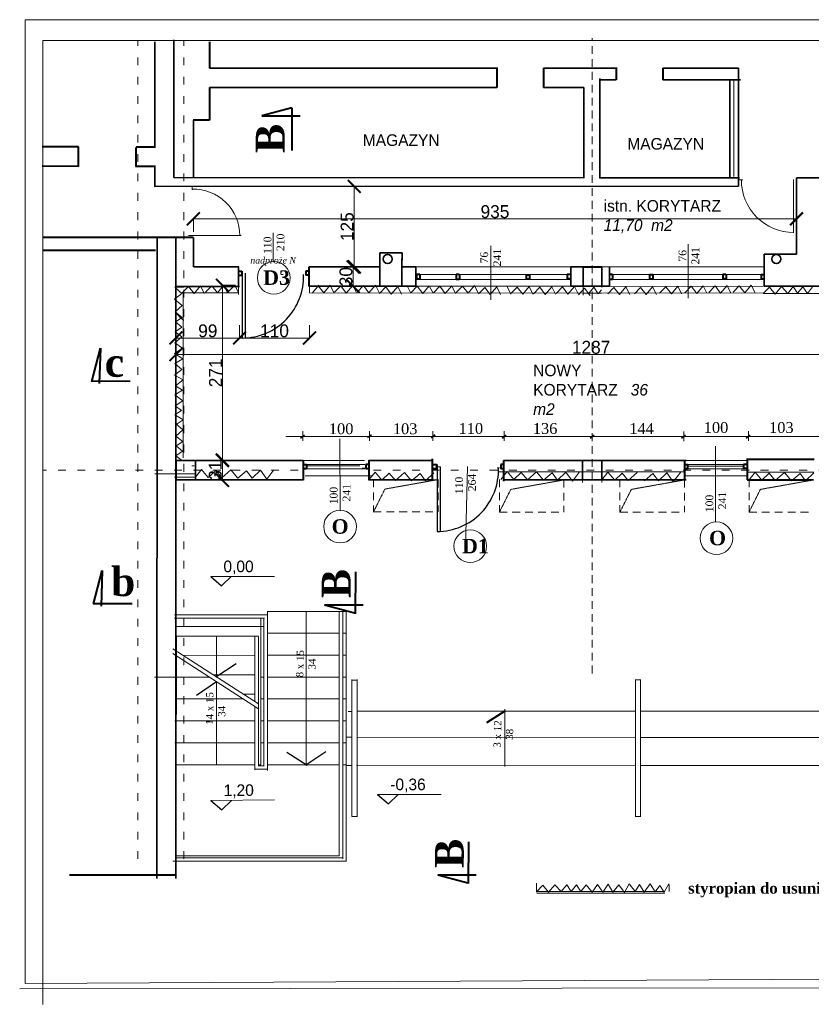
# Model space of a CAD drawing. Header units: millimetres. Extents: x 71367 to 297009, y -32559 to 7655.
# Tile 6 of 17: x 89816 to 91043, y -28078 to -26552. Entities that reach past the tile are written whole.
import ezdxf

# ---------------------------------------------------------------- set-up
doc = ezdxf.new("R2010")
doc.units = ezdxf.units.MM
for name, pattern in [('0.5_0.5', [1, 0.5, -0.5]), ('2_LKR', [20, 12, -8]), ('ACAD_ISO03W100', [30, 12, -18])]:
    doc.linetypes.add(name, pattern=pattern)
doc.layers.get('0').update_dxf_attribs({"lineweight": 70})
doc.layers.add('wymiarowanie', color=7, linetype='Continuous', lineweight=30)
doc.styles.get("Standard").update_dxf_attribs({"font": 'phagspa.ttf'})
doc.dimstyles.new('ISO-25', dxfattribs={"dimtxt": 20, "dimasz": 20, "dimexe": 1.25, "dimexo": 0.625, "dimtad": 1, "dimdec": 0, "dimtxsty": 'Standard', "dimblk": 'ARCHTICK', "dimcen": 2.5, "dimclrd": 6, "dimclre": 6, "dimadec": 0, "dimazin": 0, "dimtfac": 1, "dimtdec": 0, "dimtmove": 0, "dimatfit": 3, "dimldrblk": 'ARCHTICK', "dimfxl": 20, "dimfxlon": 1, "dimlwd": 9, "dimlwe": 9, "dimarcsym": 0})

# ---------------------------------------------------------------- blocks, each defined once
blk = doc.blocks.new('_ArchTick')
at = {"color": 0, "linetype": 'ByBlock', "const_width": 0.15}
blk.add_lwpolyline([(-0.5, -0.5), (0.5, 0.5)], dxfattribs=at)
blk = doc.blocks.new('*D723')
at = {"color": 6, "lineweight": 9, "transparency": 16777216}
for p, q in [((90058, -27091.2), (90058, -27069.9)), ((91344.7, -27071.2), (90058, -27071.2)), ((91344.7, -27091.2), (91344.7, -27069.9))]:
    blk.add_line(p, q, dxfattribs=at)
at = {"layer": 'Defpoints', "color": 0, "lineweight": 25, "transparency": 16777216}
for p in [(90058, -27071.2), (90058, -27248.3), (91344.7, -27248.3)]:
    blk.add_point(p, dxfattribs=at)
at = {"color": 6, "lineweight": 9, "transparency": 16777216, "xscale": 20, "yscale": 20, "zscale": 20, "rotation": 180}
blk.add_blockref('_ArchTick', (90058, -27071.2), dxfattribs=at)
at = {"color": 6, "lineweight": 9, "transparency": 16777216, "xscale": 20, "yscale": 20, "zscale": 20}
blk.add_blockref('_ArchTick', (91344.7, -27071.2), dxfattribs=at)
at = {"color": 0, "lineweight": 20, "transparency": 16777216, "insert": (90701.4, -27060.2), "char_height": 20, "attachment_point": 5}
blk.add_mtext('1287', dxfattribs=at)
blk = doc.blocks.new('*D733')
at = {"color": 6, "lineweight": 9, "transparency": 16777216}
for p, q in [((90085, -26881), (90085, -26859.7)), ((91019.8, -26861), (90085, -26861)), ((91019.8, -26881), (91019.8, -26859.7))]:
    blk.add_line(p, q, dxfattribs=at)
at = {"layer": 'Defpoints', "color": 0, "lineweight": 25, "transparency": 16777216}
for p in [(90085, -26861), (90085, -26898.7), (91019.8, -26915.6)]:
    blk.add_point(p, dxfattribs=at)
at = {"color": 6, "lineweight": 9, "transparency": 16777216, "xscale": 20, "yscale": 20, "zscale": 20, "rotation": 180}
blk.add_blockref('_ArchTick', (90085, -26861), dxfattribs=at)
at = {"color": 6, "lineweight": 9, "transparency": 16777216, "xscale": 20, "yscale": 20, "zscale": 20}
blk.add_blockref('_ArchTick', (91019.8, -26861), dxfattribs=at)
at = {"color": 0, "lineweight": 20, "transparency": 16777216, "insert": (90552.4, -26850), "char_height": 20, "attachment_point": 5}
blk.add_mtext('935', dxfattribs=at)
blk = doc.blocks.new('*D734')
at = {"color": 6, "lineweight": 9, "transparency": 16777216}
for p, q in [((90058, -27025.7), (90058, -27046.9)), ((90156.7, -27025.7), (90156.7, -27046.9)), ((90058, -27045.7), (90156.7, -27045.7))]:
    blk.add_line(p, q, dxfattribs=at)
at = {"layer": 'Defpoints', "color": 0, "lineweight": 25, "transparency": 16777216}
for p in [(90058, -26965.9), (90156.7, -26965.9), (90156.7, -27045.7)]:
    blk.add_point(p, dxfattribs=at)
at = {"color": 6, "lineweight": 9, "transparency": 16777216, "xscale": 20, "yscale": 20, "zscale": 20, "rotation": 180}
blk.add_blockref('_ArchTick', (90058, -27045.7), dxfattribs=at)
at = {"color": 6, "lineweight": 9, "transparency": 16777216, "xscale": 20, "yscale": 20, "zscale": 20}
blk.add_blockref('_ArchTick', (90156.7, -27045.7), dxfattribs=at)
at = {"color": 0, "lineweight": 20, "transparency": 16777216, "insert": (90107.4, -27034.7), "char_height": 20, "attachment_point": 5}
blk.add_mtext('99', dxfattribs=at)
blk = doc.blocks.new('*D732')
at = {"color": 6, "lineweight": 9, "transparency": 16777216}
for p, q in [((90156.7, -27025.7), (90156.7, -27046.9)), ((90264.9, -27025.7), (90264.9, -27046.9)), ((90156.7, -27045.7), (90264.9, -27045.7))]:
    blk.add_line(p, q, dxfattribs=at)
at = {"layer": 'Defpoints', "color": 0, "lineweight": 25, "transparency": 16777216}
for p in [(90156.7, -26965.9), (90264.9, -26965.8), (90264.9, -27045.7)]:
    blk.add_point(p, dxfattribs=at)
at = {"color": 6, "lineweight": 9, "transparency": 16777216, "xscale": 20, "yscale": 20, "zscale": 20, "rotation": 180}
blk.add_blockref('_ArchTick', (90156.7, -27045.7), dxfattribs=at)
at = {"color": 6, "lineweight": 9, "transparency": 16777216, "xscale": 20, "yscale": 20, "zscale": 20}
blk.add_blockref('_ArchTick', (90264.9, -27045.7), dxfattribs=at)
at = {"color": 0, "lineweight": 20, "transparency": 16777216, "insert": (90210.8, -27034.7), "char_height": 20, "width": 42.483, "attachment_point": 5}
blk.add_mtext('110', dxfattribs=at)
blk = doc.blocks.new('*D744')
at = {"color": 6, "lineweight": 9, "transparency": 16777216}
for p, q in [((90332.6, -26935.6), (90333.8, -26935.6)), ((90332.6, -26965.6), (90332.6, -26935.6)), ((90312.6, -26965.6), (90333.8, -26965.6))]:
    blk.add_line(p, q, dxfattribs=at)
at = {"layer": 'Defpoints', "color": 0, "lineweight": 25, "transparency": 16777216}
for p in [(90332.6, -26935.6), (90332.6, -26935.6), (90302.8, -26965.6)]:
    blk.add_point(p, dxfattribs=at)
at = {"color": 6, "lineweight": 9, "transparency": 16777216, "xscale": 20, "yscale": 20, "zscale": 20}
for p, rotation in [((90332.6, -26935.6), 90), ((90332.6, -26965.6), 270)]:
    blk.add_blockref('_ArchTick', p, dxfattribs=dict(at, rotation=rotation))
at = {"color": 0, "lineweight": 50, "transparency": 16777216, "insert": (90321.6, -26950.6), "char_height": 20, "attachment_point": 5, "rotation": 90}
blk.add_mtext('30', dxfattribs=at)
blk = doc.blocks.new('*D745')
at = {"color": 6, "lineweight": 9, "transparency": 16777216}
for p, q in [((90334.4, -26810.8), (90335.6, -26810.8)), ((90334.4, -26935.6), (90334.4, -26810.8)), ((90354.4, -26935.6), (90333.1, -26935.6))]:
    blk.add_line(p, q, dxfattribs=at)
at = {"layer": 'Defpoints', "color": 0, "lineweight": 25, "transparency": 16777216}
for p in [(90334.4, -26810.8), (90334.4, -26810.8), (90373.8, -26935.6)]:
    blk.add_point(p, dxfattribs=at)
at = {"color": 6, "lineweight": 9, "transparency": 16777216, "xscale": 20, "yscale": 20, "zscale": 20}
for p, rotation in [((90334.4, -26810.8), 90), ((90334.4, -26935.6), 270)]:
    blk.add_blockref('_ArchTick', p, dxfattribs=dict(at, rotation=rotation))
at = {"color": 0, "lineweight": 50, "transparency": 16777216, "insert": (90323.4, -26873.2), "char_height": 20, "attachment_point": 5, "rotation": 90}
blk.add_mtext('125', dxfattribs=at)
blk = doc.blocks.new('*D746')
at = {"color": 6, "lineweight": 9, "transparency": 16777216}
for p, q in [((90150.1, -26964), (90128.9, -26964)), ((90130.1, -26964), (90130.1, -27235.4)), ((90130.1, -27235.4), (90131.4, -27235.4))]:
    blk.add_line(p, q, dxfattribs=at)
at = {"layer": 'Defpoints', "color": 0, "lineweight": 25, "transparency": 16777216}
for p in [(90186.3, -26964), (90130.1, -27235.4), (90130.1, -27235.4)]:
    blk.add_point(p, dxfattribs=at)
at = {"color": 6, "lineweight": 9, "transparency": 16777216, "xscale": 20, "yscale": 20, "zscale": 20}
for p, rotation in [((90130.1, -26964), 90), ((90130.1, -27235.4), 270)]:
    blk.add_blockref('_ArchTick', p, dxfattribs=dict(at, rotation=rotation))
at = {"color": 0, "lineweight": 50, "transparency": 16777216, "insert": (90119.3, -27099.7), "char_height": 20, "attachment_point": 5, "rotation": 90}
blk.add_mtext('271', dxfattribs=at)
blk = doc.blocks.new('*D747')
at = {"color": 6, "lineweight": 9, "transparency": 16777216}
for p, q in [((90130.7, -27234.9), (90128.8, -27234.9)), ((90130.1, -27234.9), (90130.1, -27266.3)), ((90130.7, -27266.3), (90128.8, -27266.3))]:
    blk.add_line(p, q, dxfattribs=at)
at = {"layer": 'Defpoints', "color": 0, "lineweight": 25, "transparency": 16777216}
for p in [(90131.3, -27234.9), (90130.1, -27266.3), (90131.3, -27266.3)]:
    blk.add_point(p, dxfattribs=at)
at = {"color": 6, "lineweight": 9, "transparency": 16777216, "xscale": 20, "yscale": 20, "zscale": 20}
for p, rotation in [((90130.1, -27234.9), 90), ((90130.1, -27266.3), 270)]:
    blk.add_blockref('_ArchTick', p, dxfattribs=dict(at, rotation=rotation))
at = {"color": 0, "lineweight": 50, "transparency": 16777216, "insert": (90119, -27250.6), "char_height": 20, "attachment_point": 5, "rotation": 90}
blk.add_mtext('31', dxfattribs=at)

msp = doc.modelspace()

# ---------------------------------------------------------------- linework, layer by layer
at = {"lineweight": 20}
for p, q in [((89824.3, -26552.5), (91911.3, -26552.5)), ((89824.3, -26552.5), (89824.3, -28045.7)), ((91876.2, -26584.9), (89851.7, -26584.9)), ((89851.7, -26584.9), (89851.7, -28078.2)), ((90922.6, -26646.8), (90922.6, -26795.2)), ((90054.8, -26797.6), (90690.1, -26797.6)), ((90930.6, -26800.7), (90936.7, -26800.7)), ((91015.2, -26800), (91015.2, -26882.6)), ((91019.8, -26916), (91019.8, -26797.6)), ((90024.9, -26810.8), (90929.8, -26810.6)), ((90083.2, -26811.9), (90083.2, -26816.1)), ((90077.4, -26887.1), (90159, -26887.1)), ((90546.1, -26902.7), (90545.9, -26986.5)), ((90851.9, -26900.1), (90851.9, -26984.1)), ((90408.3, -26935.6), (90408.3, -26935.6)), ((90429.9, -26935.6), (90969.9, -26935.6)), ((90122.3, -26946.8), (90122.3, -26946.8)), ((90429, -26947.3), (90668.9, -26947.3)), ((90429.9, -26955), (90669.9, -26955)), ((90729.8, -26947.3), (90968.8, -26947.3)), ((90729.8, -26955), (90969.8, -26955)), ((90429.9, -26965.6), (90669.9, -26965.6)), ((90968, -26965.6), (90729.8, -26965.8)), ((90228.2, -27198.1), (91199.2, -27198.1)), ((90254.5, -27205), (90254.5, -27190.1)), ((90311.8, -27201.8), (90312.3, -27313.3)), ((90358, -27205), (90358, -27190.1)), ((90456.2, -27205), (90456.2, -27190.1)), ((90566.6, -27205), (90566.6, -27190.1)), ((90845.1, -27205.4), (90845.1, -27190.6)), ((90945.1, -27205), (90945.1, -27190.1)), ((90894.3, -27213.3), (90894.3, -27330.9)), ((90058.2, -27235.3), (90058.2, -27269.2)), ((90255, -27235.5), (90350, -27235.5)), ((90259.3, -27243.7), (90342.8, -27243.7)), ((90509.8, -27244.9), (90506.8, -27370.4)), ((90688.1, -27235.6), (90688.1, -27269.5)), ((90718.1, -27235.6), (90718.1, -27269.5)), ((90848.6, -27235.5), (90943.6, -27235.5)), ((90848.6, -27236), (90943.6, -27235.5)), ((90852.9, -27244.4), (90936.3, -27244.4)), ((90088.2, -27256.1), (90025.3, -27256.1)), ((90088.2, -27261.3), (90055.9, -27261.3)), ((90258.3, -27259.3), (90361.6, -27259.3)), ((90848.2, -27259.3), (90943.2, -27259.3)), ((90942.9, -27253.7), (91046.7, -27253.7)), ((90364.2, -27265.7), (90462.3, -27265.7)), ((90565.6, -27265.6), (90657.4, -27265.6)), ((90746.1, -27265.6), (90844.1, -27265.6)), ((90943.7, -27266.6), (91041.8, -27266.6)), ((90946.1, -27265.6), (91044.1, -27265.6)), ((90321.6, -27469.3), (90199.5, -27469.3)), ((90200, -27715.8), (90200, -27469.3)), ((90259.6, -27470.1), (90259.6, -27707.9)), ((90311.2, -27848.2), (90311.2, -27469.3)), ((90316.8, -27852.5), (90316.8, -27469.3)), ((90321.6, -27856.9), (90321.6, -27469.3)), ((90189.6, -27706.9), (90189.6, -27479.9)), ((90194.4, -27708.9), (90194.4, -27479.3)), ((90058.2, -27507.5), (90180.4, -27507.5)), ((90120.9, -27570.5), (90120.9, -27507.5)), ((90180.4, -27507.5), (90186, -27507.5)), ((90180.4, -27608.7), (90180.4, -27507.6)), ((90311.2, -27503.2), (90200, -27503.2)), ((90322.1, -27503.2), (90316.8, -27503.2)), ((90186, -27709.2), (90186, -27508.4)), ((90186.2, -27612.4), (90053.4, -27527.1)), ((90186.2, -27620.1), (90053.4, -27534.8)), ((90180.4, -27537.5), (90068.6, -27536.9)), ((90311.2, -27537), (90200, -27537)), ((90322.1, -27537), (90316.8, -27537)), ((90180.4, -27567.5), (90116.3, -27567.5)), ((90109.9, -27571.1), (90024.8, -27571.1)), ((90120.9, -27707.5), (90120.9, -27578.2)), ((90194.4, -27571.1), (90189.6, -27571.1)), ((90311.2, -27571.1), (90200, -27571.1)), ((90321.9, -27571.1), (90316.8, -27571.1)), ((90330.3, -27575.8), (90339.2, -27575.8)), ((90330.7, -27575), (90330.7, -27787)), ((90338.8, -27575), (90338.8, -27787)), ((90769.8, -27575.5), (90778.6, -27575.5)), ((90770.4, -27575), (90770.4, -27787)), ((90777.7, -27575), (90777.7, -27787)), ((90180.4, -27597.4), (90162.8, -27597.4)), ((90162.6, -27604.9), (90056.7, -27604.9)), ((90194.4, -27604.9), (90189.6, -27604.9)), ((90311.2, -27604.9), (90200, -27604.9)), ((90321.9, -27604.9), (90316.8, -27604.9)), ((90180.4, -27714.6), (90180.4, -27616.3)), ((90330.2, -27624.2), (90325.1, -27624.2)), ((90339.4, -27623.9), (90770.4, -27624)), ((90567.6, -27709.5), (90567.6, -27620.7)), ((90777.7, -27624), (91876.2, -27624.2)), ((90180.4, -27639), (90056.5, -27639)), ((90194.4, -27639), (90189.6, -27639)), ((90311.2, -27639), (90200, -27639)), ((90321.8, -27639), (90316.8, -27639)), ((90180.4, -27672.8), (90056.5, -27672.8)), ((90194.4, -27672.8), (90189.6, -27672.8)), ((90311.2, -27672.8), (90200, -27672.8)), ((90321.8, -27672.8), (90316.8, -27672.8)), ((90321.4, -27664.3), (90330.3, -27664.3)), ((90339.4, -27664.3), (90770.4, -27664.6)), ((90777.7, -27664.6), (91876.2, -27665.5)), ((90180.4, -27706.9), (90056.6, -27706.9)), ((90180.2, -27714), (90200, -27714)), ((90193.9, -27708.7), (90185.8, -27708.7)), ((90189.6, -27706.9), (90186, -27706.9)), ((90311.2, -27706.9), (90200, -27706.9)), ((90321.6, -27706.9), (90316.8, -27706.9)), ((90321.1, -27708), (90330, -27708)), ((90337.8, -27707.8), (90770.4, -27708.1)), ((90777.7, -27708.1), (91876.2, -27708.9)), ((90330.4, -27786.9), (90339.2, -27786.9)), ((90769.7, -27787.3), (90778.6, -27787.3)), ((90322.1, -27856.4), (90053, -27856.4)), ((90311.2, -27848.2), (90056.6, -27848.2)), ((90316.3, -27851), (90057.3, -27851)), ((91877.5, -28035.4), (89824.3, -28045.7)), ((89815.9, -28054), (91918.4, -28051.5))]:
    msp.add_line(p, q, dxfattribs=at)
at = {"linetype": 'ACAD_ISO03W100', "lineweight": 20}
for p, q in [((89999.2, -27852.9), (89999.2, -26585.3)), ((90070, -27852.9), (90070, -26584.4)), ((90247.4, -27250.4), (89851.9, -27250.4)), ((91876.1, -27250.4), (90357.2, -27250.4))]:
    msp.add_line(p, q, dxfattribs=at)
at = {"lineweight": 35}
for p, q in [((90025.2, -26750.1), (90025.2, -26586.8)), ((90054.8, -26797.2), (90054.9, -26583.6)), ((90555.3, -26627.5), (90110.1, -26627.5)), ((90740.4, -26627.5), (90627.7, -26627.5)), ((90929.8, -26627.5), (90812.8, -26627.5)), ((90929.8, -26810.6), (90929.7, -26627.4)), ((90714.7, -26797.8), (90714.8, -26643.4)), ((90740.5, -26645.6), (90714.8, -26645.6)), ((90933, -26645.6), (90812.8, -26645.6)), ((90916.3, -26797.6), (90916.3, -26644.7)), ((90555.4, -26657.5), (90110.1, -26657.5)), ((90690.1, -26657.5), (90627.7, -26657.5)), ((90690.1, -26797.8), (90690.1, -26657.5)), ((90085, -26797.6), (90085.1, -26707.9)), ((90025.2, -26811), (90025.2, -26780.1)), ((90690.1, -26797.6), (90055.4, -26797.2)), ((90931.4, -26797.6), (90714.3, -26797.6)), ((91297.1, -26797.6), (91019.8, -26797.6)), ((91019.8, -26916), (91019.8, -26797.6)), ((90929.8, -26810.6), (90024.9, -26810.8)), ((90028.6, -27883.4), (90029, -26889.8)), ((90057.7, -27883.4), (90058.1, -26889.8)), ((90085, -26935.2), (90085, -26889.8)), ((90373.8, -26922.9), (90373.8, -26913.6)), ((90373.8, -26913.6), (90408.6, -26913.6)), ((90373.8, -26965.6), (90373.8, -26922.9)), ((90408.3, -26965.6), (90408.3, -26922.9)), ((90408.6, -26913.6), (90408.6, -26925.3)), ((90969.8, -26965.6), (90969.8, -26915.6)), ((90969.8, -26915.6), (91019.8, -26915.6)), ((90155.6, -26935.6), (90085.5, -26935.6)), ((90155.1, -26965.6), (90155.1, -26935.6)), ((90264, -26935.6), (90373.8, -26935.6)), ((90408.3, -26935.6), (90429.9, -26935.6)), ((90429.9, -26965.6), (90429.9, -26935.6)), ((90669.9, -26935.6), (90718.1, -26935.6)), ((90669.9, -26965.6), (90669.9, -26935.6)), ((90689, -26935.7), (90718.1, -26935.7)), ((90689.1, -26965.6), (90689.1, -26935.6)), ((90718.1, -26966.8), (90718.1, -26935.6)), ((90729.8, -26965.8), (90729.8, -26935.8)), ((90156.7, -26965.9), (90057.9, -26965.9)), ((90264.2, -26965.6), (90429.9, -26965.6)), ((90669.9, -26965.6), (90729.8, -26965.6)), ((90969.8, -26965.6), (90978.4, -26965.6)), ((91174.7, -26965.6), (90978.3, -26965.6)), ((90251.2, -27200.8), (90257.4, -27196.2)), ((90354.9, -27200.1), (90361.1, -27195.6)), ((90453.6, -27200.3), (90459.9, -27195.7)), ((90563.8, -27200.8), (90570, -27196.2)), ((90700, -27201.1), (90706.2, -27196.5)), ((90841.6, -27200.7), (90847.9, -27196.1)), ((90941.8, -27200.9), (90948, -27196.4)), ((90088.2, -27235.3), (90058.2, -27235.3)), ((90058.2, -27235.3), (90058.2, -27265.3)), ((90076.1, -27235.4), (90255.1, -27235.4)), ((90088.2, -27265.7), (90088.2, -27235.3)), ((90357.2, -27235.4), (90454.6, -27235.4)), ((90565.7, -27235.5), (90848.6, -27235.4)), ((90718.1, -27235.6), (90688.1, -27235.6)), ((90688.1, -27235.6), (90688.1, -27265.6)), ((90718.1, -27265.6), (90718.1, -27235.6)), ((90058.7, -27265.7), (90255.1, -27265.6)), ((90357.2, -27265.6), (90455.2, -27265.6)), ((90565.5, -27265.6), (90848.6, -27265.6)), ((90688.1, -27265.6), (90718.1, -27265.6)), ((90943.2, -27265.6), (91046.1, -27265.6)), ((90058.2, -27507.5), (90058.2, -27629.2))]:
    msp.add_line(p, q, dxfattribs=at)
at = {"lineweight": 40}
for p, q in [((90110.1, -26586.6), (90110.1, -26627.5)), ((90555.3, -26626.3), (90555.4, -26657.5)), ((90627.7, -26627.5), (90627.7, -26657.5)), ((90740.4, -26626.3), (90740.5, -26645.6)), ((90812.8, -26627.5), (90812.8, -26645.6)), ((90110.1, -26657.5), (90110.1, -26707.9)), ((90237.6, -26689.1), (90191.1, -26701.3)), ((90237.6, -26689.1), (90237.4, -26755)), ((90110.1, -26707.9), (90084.7, -26707.9)), ((90191.1, -26701.3), (90250.6, -26701.3)), ((89907, -26749.7), (89850.8, -26749.5)), ((89907, -26779.8), (89907, -26749.7)), ((90026.3, -26750.1), (89996.4, -26750)), ((89996.4, -26779.8), (89996.4, -26750.4)), ((89907, -26779.7), (89850.8, -26779.5)), ((90026.3, -26780.1), (89995.1, -26780)), ((90084.5, -26889.8), (89851.6, -26889.8)), ((90026.2, -26910), (89852.6, -26910)), ((90155.1, -26942), (90160, -26942)), ((90160, -26942), (90160, -26948.6)), ((90264.3, -26941.9), (90259.4, -26941.9)), ((90259.4, -26941.9), (90259.4, -26948.4)), ((90264.2, -26935.8), (90264.2, -26965.5)), ((90155.1, -26948.4), (90160, -26948.4)), ((90264.3, -26948.4), (90259.4, -26948.4)), ((90435.9, -26947.3), (90431, -26947.3)), ((90431, -26947.4), (90431, -26954.6)), ((90435.9, -26954.6), (90431, -26954.6)), ((90435.8, -26947.1), (90435.8, -26954.6)), ((90492.1, -26947.3), (90492.1, -26955.1)), ((90497, -26947.4), (90492.1, -26947.4)), ((90497, -26955), (90492.1, -26955)), ((90497.2, -26947.3), (90497.2, -26955.1)), ((90605.9, -26948.1), (90601, -26948.1)), ((90601, -26948.1), (90601, -26954.6)), ((90605.9, -26954.6), (90601, -26954.6)), ((90605.9, -26947.7), (90605.9, -26954.2)), ((90669.3, -26947.4), (90664.4, -26947.4)), ((90664.4, -26947.4), (90664.4, -26953.9)), ((90669.3, -26953.9), (90664.4, -26953.9)), ((90734.5, -26947.3), (90729.8, -26947.3)), ((90734.5, -26955), (90729.8, -26955)), ((90734.5, -26947.3), (90734.5, -26955.1)), ((90796.9, -26948), (90792, -26948)), ((90792, -26948), (90792, -26954.4)), ((90796.9, -26954.4), (90792, -26954.4)), ((90796.9, -26947.9), (90796.9, -26954.4)), ((90910.4, -26947.4), (90905.5, -26947.4)), ((90905.5, -26947.4), (90905.5, -26953.9)), ((90910.5, -26953.9), (90905.6, -26953.9)), ((90910.8, -26947.5), (90910.8, -26953.9)), ((90969.6, -26948), (90964.7, -26948)), ((90964.7, -26948), (90964.7, -26954.4)), ((90969.7, -26954.5), (90964.8, -26954.5)), ((89927.6, -27112.9), (89940.9, -27061.3)), ((89940.9, -27061.2), (89939.2, -27116.2)), ((89987.2, -27113), (89926.8, -27112.8)), ((89979.4, -27112.9), (89940.2, -27112.4)), ((90455.2, -27233.1), (90455.2, -27265.2)), ((90943.2, -27232.6), (90943.2, -27265.5)), ((90943.2, -27233.3), (91046.9, -27233.3)), ((90255.1, -27235.4), (90255.1, -27265.9)), ((90255.1, -27235.4), (90255.1, -27264.7)), ((90255.7, -27241.7), (90260.6, -27241.7)), ((90255.7, -27248.1), (90260.6, -27248.1)), ((90260.6, -27241.7), (90260.6, -27248.3)), ((90357.2, -27241.7), (90352.3, -27241.7)), ((90352.3, -27241.7), (90352.3, -27248.2)), ((90357.3, -27248.2), (90352.3, -27248.2)), ((90357.2, -27235.2), (90357.2, -27265.8)), ((90457.2, -27241.7), (90462.1, -27241.7)), ((90457.2, -27248.1), (90462.1, -27248.1)), ((90462.1, -27241.7), (90462.1, -27248.3)), ((90566.4, -27241.7), (90561.5, -27241.7)), ((90561.5, -27241.7), (90561.5, -27248.2)), ((90566.4, -27248.2), (90561.5, -27248.2)), ((90565.7, -27235.5), (90565.7, -27267.6)), ((90845.8, -27241.7), (90850.7, -27241.7)), ((90845.8, -27248.1), (90850.7, -27248.1)), ((90845.9, -27236), (90845.9, -27265.4)), ((90850.7, -27241.7), (90850.7, -27248.3)), ((90942.5, -27241.6), (90937.6, -27241.6)), ((90937.6, -27241.6), (90937.6, -27248.1)), ((90942.5, -27248.1), (90937.6, -27248.1)), ((89930.4, -27457.7), (89943.7, -27406.1)), ((89943.7, -27406.1), (89942, -27461.1)), ((90336.1, -27408.1), (90335.6, -27473.1)), ((89990, -27457.8), (89929.6, -27457.6)), ((90288.4, -27459.4), (90348, -27459.4)), ((90334.9, -27472.1), (90288.4, -27459.9)), ((90567.5, -27624.1), (90539.1, -27642.1)), ((90511.5, -27826.2), (90511, -27891.2)), ((90057.7, -27877.8), (89893.1, -27877.8)), ((90463.8, -27877.5), (90523.4, -27877.5)), ((90510.4, -27890.2), (90463.8, -27878))]:
    msp.add_line(p, q, dxfattribs=at)
at = {"linetype": '2_LKR', "lineweight": 20}
for p, q in [((90703.1, -27565.4), (90703.1, -26581.3)), ((90364.2, -27265), (90364.2, -27315.7)), ((90464.2, -27265.1), (90464.2, -27315.1)), ((90559.3, -27264.9), (90559.3, -27315.6)), ((90659.3, -27265.6), (90659.3, -27315.6)), ((90746.1, -27264.9), (90746.1, -27315.6)), ((90846.1, -27265.6), (90846.1, -27315.6)), ((90946.1, -27264.9), (90946.1, -27315.6)), ((90364.2, -27315.1), (90463.3, -27315.1)), ((90559.3, -27315.6), (90658.3, -27315.6)), ((90746.1, -27315.6), (90845.1, -27315.6)), ((90946.1, -27315.6), (91045.1, -27315.6))]:
    msp.add_line(p, q, dxfattribs=at)
at = {"color": 0, "lineweight": 20}
for p, q in [((90208.6, -26928.4), (90208.6, -26882.6)), ((90256.3, -27241.8), (90350.9, -27241.8)), ((90256.3, -27248.2), (90350.5, -27248.2)), ((90849.2, -27241.8), (90943.8, -27241.8)), ((90849.2, -27248.2), (90943.3, -27248.2)), ((90849.8, -27241.8), (90944.5, -27241.8)), ((90849.8, -27248.2), (90944, -27248.2)), ((90200.2, -27474.6), (90055.7, -27474.6)), ((90195.4, -27479.9), (90055.7, -27479.9)), ((90194.6, -27492.9), (90057.5, -27492.9))]:
    msp.add_line(p, q, dxfattribs=at)
at = {"color": 0, "lineweight": 25}
for p, q in [((90160.8, -26943.8), (90160.8, -27045.7)), ((90165.8, -27045.5), (90165.8, -26945.3)), ((90462.9, -27243.6), (90462.9, -27345.4)), ((90467.9, -27345.3), (90467.9, -27245.1))]:
    msp.add_line(p, q, dxfattribs=at)
at = {"color": 0, "lineweight": 18}
for p, q in [((90220.6, -26947.3), (90224.3, -26947.3)), ((90082.5, -27243.7), (90086.2, -27243.7)), ((90346.8, -27247.4), (90350.5, -27247.4)), ((90467.9, -27245.1), (90460.4, -27245.1)), ((90475.4, -27243.6), (90475.4, -27243.6)), ((90556, -27247.1), (90559.7, -27247.1)), ((90940.4, -27248), (90944.1, -27248)), ((90088.2, -27261.3), (90097.6, -27249.4)), ((90097.6, -27249.4), (90108.1, -27261.8)), ((90108.1, -27261.8), (90119.6, -27250.8)), ((90119.6, -27250.8), (90129, -27262.3)), ((90129, -27262.3), (90143, -27249.9)), ((90143, -27249.9), (90154, -27262.8)), ((90154, -27262.8), (90167.4, -27251.3)), ((90167.4, -27251.3), (90175.9, -27262.8)), ((90175.9, -27262.8), (90188.9, -27250.4)), ((90188.9, -27250.4), (90198.8, -27264.3)), ((90198.8, -27264.3), (90209.8, -27249.9)), ((90357.2, -27265.6), (90366.7, -27253.7)), ((90366.7, -27253.7), (90377.2, -27266.1)), ((90377.2, -27266.1), (90388.6, -27255.2)), ((90388.6, -27255.2), (90398.1, -27266.6)), ((90398.1, -27266.6), (90412.1, -27254.2)), ((90412.1, -27254.2), (90423, -27267.1)), ((90423, -27267.1), (90436.5, -27255.7)), ((90436.5, -27255.7), (90445, -27267.1)), ((90445, -27267.1), (90457.9, -27254.7)), ((90557.7, -27253.2), (90847.5, -27253.2)), ((90561.7, -27264.7), (90571.2, -27252.7)), ((90571.2, -27252.7), (90581.7, -27265.1)), ((90581.7, -27265.1), (90593.1, -27254.2)), ((90593.1, -27254.2), (90602.6, -27265.6)), ((90602.6, -27265.6), (90616.6, -27253.2)), ((90616.6, -27253.2), (90627.5, -27266.1)), ((90627.5, -27266.1), (90641, -27254.7)), ((90641, -27254.7), (90649.5, -27266.1)), ((90649.5, -27266.1), (90662.4, -27253.7)), ((90662.4, -27253.7), (90672.4, -27267.6)), ((90672.4, -27267.6), (90683.4, -27253.2)), ((90718.1, -27265.6), (90727.5, -27253.6)), ((90727.5, -27253.6), (90738, -27266.1)), ((90738, -27266.1), (90749.5, -27255.1)), ((90749.5, -27255.1), (90758.9, -27266.6)), ((90758.9, -27266.6), (90772.9, -27254.1)), ((90783.9, -27267.1), (90797.3, -27255.6)), ((90797.3, -27255.6), (90805.8, -27267.1)), ((90805.8, -27267.1), (90818.8, -27254.6)), ((90818.8, -27254.6), (90828.7, -27268.6)), ((90828.7, -27268.6), (90839.7, -27254.1)), ((90946.1, -27265.6), (90955.5, -27253.6)), ((90955.5, -27253.6), (90966, -27266.1)), ((90966, -27266.1), (90977.5, -27255.1)), ((90977.5, -27255.1), (90986.9, -27266.6)), ((90986.9, -27266.6), (91000.9, -27254.1)), ((91000.9, -27254.1), (91011.9, -27267.1)), ((91011.9, -27267.1), (91025.3, -27255.6)), ((91025.3, -27255.6), (91033.8, -27267.1)), ((91033.8, -27267.1), (91046.8, -27254.6)), ((90462.9, -27345.4), (90467.9, -27345.4))]:
    msp.add_line(p, q, dxfattribs=at)
at = {"color": 6, "lineweight": 20}
for p, q in [((90070, -26967), (90056.1, -26967)), ((90057, -26967.2), (90067, -26976.8)), ((90067.8, -26975.7), (90077.5, -26965.7)), ((90077.5, -26965.7), (90086.1, -26976.7)), ((90086.1, -26976.7), (90096.1, -26964.9)), ((90096.1, -26964.9), (90101.9, -26976.6)), ((90104, -26974.7), (90113.7, -26964.7)), ((90113.7, -26964.7), (90122.2, -26975.8)), ((90122.2, -26975.8), (90132.3, -26964)), ((90132.3, -26964), (90138.1, -26975.6)), ((90138.3, -26974.7), (90148, -26964.7)), ((90149.3, -26964), (90155.1, -26975.6)), ((90155.2, -26966), (90155.2, -26978.3)), ((90264.9, -26965.8), (90264.9, -26975.9)), ((90269.5, -26975.8), (90279.5, -26964)), ((90278.4, -26964.7), (90287, -26975.8)), ((90287, -26975.8), (90297, -26964)), ((90297, -26964), (90302.9, -26975.6)), ((90303.7, -26974.9), (90313.4, -26964.9)), ((90313.4, -26964.9), (90322, -26976)), ((90322, -26976), (90332, -26964.2)), ((90332, -26964.2), (90337.8, -26975.8)), ((90338.9, -26974.5), (90348.5, -26964.5)), ((90348.5, -26964.5), (90357.1, -26975.6)), ((90357.1, -26975.6), (90367.2, -26963.8)), ((90367.2, -26963.8), (90373, -26975.4)), ((90373.4, -26976.6), (90383.1, -26966.6)), ((90383.1, -26966.6), (90391.6, -26977.7)), ((90391.6, -26977.7), (90401.7, -26965.9)), ((90401.7, -26965.9), (90407.5, -26977.6)), ((90416.3, -26964.7), (90422.2, -26976.3)), ((90422.4, -26975.4), (90432, -26965.4)), ((90432, -26965.4), (90440.6, -26976.5)), ((90440.6, -26976.5), (90450.6, -26964.7)), ((90450.6, -26964.7), (90456.5, -26976.3)), ((90457.3, -26975.6), (90467, -26965.6)), ((90467, -26965.6), (90475.5, -26976.7)), ((90475.5, -26976.7), (90485.6, -26964.9)), ((90485.6, -26964.9), (90491.4, -26976.5)), ((90492.5, -26975.2), (90502.1, -26965.2)), ((90502.1, -26965.2), (90510.7, -26976.3)), ((90510.7, -26976.3), (90520.7, -26964.5)), ((90520.7, -26964.5), (90526.6, -26976.1)), ((90527, -26977.4), (90536.6, -26967.4)), ((90536.6, -26967.4), (90545.2, -26978.4)), ((90545.2, -26978.4), (90555.2, -26966.6)), ((90555.2, -26966.6), (90561.1, -26978.3)), ((90571.1, -26966.1), (90577, -26977.7)), ((90577.2, -26976.8), (90586.8, -26966.8)), ((90586.8, -26966.8), (90595.4, -26977.9)), ((90595.4, -26977.9), (90605.4, -26966.1)), ((90605.4, -26966.1), (90611.3, -26977.7)), ((90612.1, -26977), (90621.8, -26967)), ((90621.8, -26967), (90630.4, -26978.1)), ((90630.4, -26978.1), (90640.4, -26966.3)), ((90640.4, -26966.3), (90646.2, -26977.9)), ((90647.3, -26976.6), (90656.9, -26966.6)), ((90656.9, -26966.6), (90665.5, -26977.6)), ((90665.5, -26977.6), (90675.5, -26965.8)), ((90675.5, -26965.8), (90681.4, -26977.5)), ((90681.8, -26978.7), (90691.4, -26968.7)), ((90689.2, -26965.4), (90689.2, -26979.3)), ((90691.4, -26968.7), (90700, -26979.8)), ((90696.9, -26977.6), (90705.5, -26966.9)), ((90705.5, -26966.9), (90712.3, -26977.3)), ((90712.3, -26977.3), (90717.5, -26970.9)), ((90727.1, -26977.2), (90736.8, -26967.2)), ((90736.8, -26967.2), (90745.4, -26978.3)), ((90745.4, -26978.3), (90755.4, -26966.5)), ((90755.4, -26966.5), (90761.2, -26978.1)), ((90768.6, -26977.2), (90778.2, -26967.2)), ((90778.2, -26967.2), (90786.8, -26978.3)), ((90786.8, -26978.3), (90796.8, -26966.5)), ((90796.8, -26966.5), (90802.7, -26978.1)), ((90807.6, -26976.2), (90817.2, -26966.2)), ((90817.2, -26966.2), (90825.8, -26977.2)), ((90825.8, -26977.2), (90835.8, -26965.4)), ((90835.8, -26965.4), (90841.7, -26977.1)), ((90846.9, -26975.5), (90856.6, -26965.5)), ((90856.6, -26965.5), (90865.2, -26976.5)), ((90865.2, -26976.5), (90875.2, -26964.7)), ((90875.2, -26964.7), (90881, -26976.4)), ((90883.8, -26975.1), (90893.5, -26965.1)), ((90893.5, -26965.1), (90902, -26976.2)), ((90902, -26976.2), (90912.1, -26964.4)), ((90912.1, -26964.4), (90917.9, -26976)), ((90921.4, -26974.8), (90931, -26964.8)), ((90931, -26964.8), (90939.6, -26975.8)), ((90939.6, -26975.8), (90949.6, -26964)), ((90949.6, -26964), (90955.5, -26975.7)), ((90968.2, -26976.7), (90977.9, -26966.7)), ((90977.9, -26966.7), (90986.4, -26977.8)), ((90986.4, -26977.8), (90996.5, -26966)), ((90996.5, -26966), (91006.1, -26976.7)), ((91006.1, -26976.7), (91014.7, -26966)), ((91014.7, -26966), (91021.5, -26976.3)), ((91021.5, -26976.3), (91029.7, -26966.3)), ((91029.7, -26966.3), (91036.9, -26976.7)), ((91036.9, -26976.7), (91044.7, -26966.3)), ((90067, -26976.8), (90056, -26985.4)), ((90056, -26985.4), (90067.8, -26995.4)), ((90155.2, -26975.9), (90065.4, -26975.9)), ((90069, -26975.2), (90069, -27231.3)), ((90970, -26976), (90264.9, -26975.9)), ((90717.7, -26976.3), (90689, -26976.2)), ((91166.1, -26976.7), (90968, -26976.5)), ((90067.8, -26995.4), (90057, -27005.1)), ((90057, -27005.1), (90067.8, -27013.7)), ((90067.8, -27013.7), (90057.4, -27020.5)), ((90067.4, -27028.7), (90057, -27035.9)), ((90057.4, -27020.5), (90067.4, -27028.7)), ((90067.4, -27043.7), (90056.3, -27053)), ((90057, -27035.9), (90067.4, -27043.7)), ((90068.1, -27061.3), (90056, -27069.9)), ((90056.3, -27053), (90068.1, -27061.3)), ((90056, -27069.9), (90068.5, -27078.1)), ((90068.5, -27078.1), (90056.3, -27085.2)), ((90067.4, -27094.5), (90055.6, -27103.1)), ((90056.3, -27085.2), (90067.4, -27094.5)), ((90055.6, -27103.1), (90069.2, -27110.6)), ((90069.2, -27110.6), (90057.4, -27119.6)), ((90068.1, -27126.4), (90056.3, -27133.9)), ((90057.4, -27119.6), (90068.1, -27126.4)), ((90056.3, -27133.9), (90068.8, -27143.2)), ((90068.8, -27143.2), (90056.7, -27150.7)), ((90056.7, -27150.7), (90066.7, -27158.2)), ((90066.7, -27158.2), (90056.3, -27164.7)), ((90056.3, -27164.7), (90068.8, -27172.2)), ((90056.9, -27177.9), (90068.7, -27188)), ((90058.3, -27179.8), (90069.2, -27172.6)), ((90068.7, -27188), (90058, -27197.6)), ((90058, -27197.6), (90068.7, -27206.2)), ((90068.7, -27206.2), (90058.4, -27213)), ((90058.4, -27213), (90068.4, -27221.2)), ((90068.4, -27221.2), (90058, -27228.4)), ((90058, -27228.4), (90068.4, -27236.2)), ((90616.8, -27890.6), (90616.8, -27904.5)), ((90815, -27903.5), (90616.8, -27903.3)), ((90617.1, -27903.5), (90626.7, -27893.5)), ((90626.7, -27893.5), (90635.3, -27904.6)), ((90635.3, -27904.6), (90645.3, -27892.8)), ((90645.3, -27892.8), (90655, -27903.5)), ((90655, -27903.5), (90663.6, -27892.8)), ((90663.6, -27892.8), (90670.4, -27903.2)), ((90670.4, -27903.2), (90678.6, -27893.2)), ((90678.6, -27893.2), (90685.7, -27903.5)), ((90685.7, -27903.5), (90693.6, -27893.2)), ((90693.6, -27893.2), (90702.9, -27904.2)), ((90702.9, -27904.2), (90711.1, -27892.4)), ((90711.1, -27892.4), (90719.7, -27904.6)), ((90719.7, -27904.6), (90728, -27892.1)), ((90728, -27892.1), (90735.1, -27904.2)), ((90735.1, -27904.2), (90744.4, -27893.2)), ((90744.4, -27893.2), (90753, -27904.9)), ((90753, -27904.9), (90760.5, -27891.4)), ((90760.5, -27891.4), (90769.5, -27903.2)), ((90769.5, -27903.2), (90776.3, -27892.4)), ((90776.3, -27892.4), (90783.8, -27904.2)), ((90783.8, -27904.2), (90793.1, -27891.7)), ((90793.1, -27891.7), (90800.6, -27903.9)), ((90800.6, -27903.9), (90808.1, -27893.9)), ((90808.1, -27893.9), (90814.5, -27904.2)), ((90814.5, -27904.2), (90822, -27891.7)), ((90822.2, -27892.4), (90822.2, -27903.5)), ((90815.6, -27906), (90617.5, -27905.8))]:
    msp.add_line(p, q, dxfattribs=at)
at = {"linetype": '0.5_0.5', "lineweight": 20}
for p, q in [((90381.8, -27279.8), (90464.2, -27265.1)), ((90576.9, -27280.3), (90659.3, -27265.6)), ((90763.7, -27280.3), (90846.1, -27265.6)), ((90963.7, -27280.3), (91046.1, -27265.6)), ((90364.2, -27315.1), (90381.8, -27279.8)), ((90559.3, -27315.6), (90576.9, -27280.3)), ((90746.1, -27315.6), (90763.7, -27280.3)), ((90946.1, -27315.6), (90963.7, -27280.3))]:
    msp.add_line(p, q, dxfattribs=at)
at = {"lineweight": 30}
for p, q in [((90112, -27415), (90128.8, -27429.6)), ((90120, -27570.7), (90151.1, -27549.9)), ((90089.9, -27598.9), (90120.9, -27578.2)), ((90261.3, -27708.1), (90229.9, -27687.9)), ((90259.4, -27707), (90290.4, -27686.2)), ((90112.3, -27762.4), (90129.1, -27776.8)), ((90370.6, -27752.8), (90387.5, -27767.4))]:
    msp.add_line(p, q, dxfattribs=at)
at = {"lineweight": 20}
for centre in [(90209.5, -26952.4), (90312.3, -27338), (90895.6, -27356), (90514.2, -27368.4)]:
    msp.add_circle(centre, 25.3, dxfattribs=at)
at = {"lineweight": 35}
for centre in [(90386.1, -26923.3), (90988.4, -26923.3)]:
    msp.add_circle(centre, 7, dxfattribs=at)
at = {"lineweight": 20}
for centre, radius, start, end in [((91015.2, -26801.4), 80.8, 179.4781, 270), ((90085.1, -26887.1), 72, 0.04, 91.4762), ((90124.9, -26946.8), 90, 222.0346, 232.4316)]:
    msp.add_arc(centre, radius, start, end, dxfattribs=at)
at = {"lineweight": 25}
for centre in [(90160.8, -26950.7), (90462.9, -27250.4)]:
    msp.add_arc(centre, 95, 270, 2.0191, dxfattribs=at)
at = {"color": 0, "lineweight": 18}
msp.add_arc((90476, -27245.4), 81.2, 194.0218, 194.3735, dxfattribs=at)
at = {"layer": 'wymiarowanie', "lineweight": 20}
for points in [[(90210.5, -27415.1), (90111.9, -27415.1), (90128.5, -27429.7), (90143.6, -27415.1)], [(90210.9, -27761.5), (90112.3, -27762.4), (90129.1, -27776.8), (90144, -27762.1)], [(90469.1, -27753), (90370.5, -27753), (90387.2, -27767.5), (90402.2, -27753)]]:
    msp.add_lwpolyline(points, dxfattribs=at)

# ---------------------------------------------------------------- texts
at = {"lineweight": 9, "attachment_point": 1}
for s, insert, char_height, rotation in [('{\\fTimes New Roman|b1|i0|c238|p18;  B}', (90181.7, -26792.8), 44.8, 90), ('{\\fTimes New Roman|b1|i0|c238|p18;  B}', (90283.9, -27482.7), 44.8, 90), ('\\pxi-3,l3.3699,t3.3699;{\\fTimes New Roman|b0|i0|c238|p18;8 x 15\\P   34}', (90244, -27575.5), 11.2, 88.4736), ('\\pxi-3,l3.3699,t3.3699;{\\fTimes New Roman|b0|i0|c238|p18;14 x 15\\P   34}', (90104.4, -27649.2), 11.2, 89.5231), ('\\pxi-3,l3.3699,t3.3699;{\\fTimes New Roman|b0|i0|c238|p18;3 x 12\\P   38}', (90550, -27684.4), 11.2, 88.4736), ('{\\fTimes New Roman|b1|i0|c238|p18;  B}', (90459.3, -27900.7), 44.8, 90)]:
    msp.add_mtext(s, dxfattribs=dict(at, insert=insert, char_height=char_height, rotation=rotation))
at = {"lineweight": 9, "char_height": 11.995, "width": 363.57, "attachment_point": 1, "rotation": 90}
for s, insert in [('{\\fTimes New Roman|b1|i0|c238|p18;               \\P\\fTimes New Roman|b0|i0|c238|p18; 110\\P  210}', (90174, -26920.1)), ('{\\fTimes New Roman|b1|i0|c238|p18;               \\P\\fTimes New Roman|b0|i0|c238|p18;   76\\P  241}', (90509.8, -26943.8)), ('{\\fTimes New Roman|b1|i0|c238|p18;               \\P\\fTimes New Roman|b0|i0|c238|p18;   76\\P  241}', (90817, -26941)), ('{\\fTimes New Roman|b1|i0|c238|p18;               \\P\\fTimes New Roman|b0|i0|c238|p18; 110\\P  264}', (90470.8, -27292.3)), ('{\\fTimes New Roman|b1|i0|c238|p18;               \\P\\fTimes New Roman|b0|i0|c238|p18; 100\\P  241}', (90276.4, -27308)), ('{\\fTimes New Roman|b1|i0|c238|p18;               \\P\\fTimes New Roman|b0|i0|c238|p18; 100\\P  241}', (90858.7, -27320.2))]:
    msp.add_mtext(s, dxfattribs=dict(at, insert=insert))
at = {"lineweight": 9, "attachment_point": 1}
for s, insert, char_height in [('{\\fTimes New Roman|b0|i1|c238|p18;nadproże N}', (90173.3, -26920.2), 10.08), ('{\\fTimes New Roman|b1|i0|c238|p18; D3}', (90184.8, -26940.9), 22.4), ('{\\fTimes New Roman|b1|i0|c238|p18; c}', (89930.7, -27061), 44.8), ('{\\fTimes New Roman|b0|i0|c238|p18;\\H1.6x;100}', (90295, -27177.9), 10.5), ('{\\fTimes New Roman|b0|i0|c238|p18;\\H1.6x;103}', (90394.2, -27177.9), 10.5), ('{\\fTimes New Roman|b0|i0|c238|p18;\\H1.6x;110}', (90496, -27177.5), 10.5), ('{\\fTimes New Roman|b0|i0|c238|p18;\\H1.6x;136}', (90611.1, -27177.5), 10.5), ('{\\fTimes New Roman|b0|i0|c238|p18;\\H1.6x;144}', (90760.6, -27177.5), 10.5), ('{\\fTimes New Roman|b0|i0|c238|p18;\\H1.6x;100}', (90876, -27176), 10.5), ('{\\fTimes New Roman|b0|i0|c238|p18;\\H1.6x;103}', (90977.2, -27176), 10.5), ('{\\fTimes New Roman|b1|i0|c238|p18; O}', (90290.8, -27326.5), 22.4), ('{\\fTimes New Roman|b1|i0|c238|p18; O}', (90875.7, -27344.4), 22.4), ('{\\fTimes New Roman|b1|i0|c238|p18; D1}', (90493, -27356.9), 22.4), ('{\\fTimes New Roman|b1|i0|c238|p18;   b}', (89906.7, -27400.8), 44.8)]:
    msp.add_mtext(s, dxfattribs=dict(at, insert=insert, char_height=char_height))
at = {"lineweight": 9, "insert": (90845.3, -27861), "char_height": 17.136, "width": 519.386, "attachment_point": 1}
msp.add_mtext('{\\fTimes New Roman|b1|i0|c238|p18;               \\P styropian do usunięcia\\fTimes New Roman|b0|i0|c238|p18; }', dxfattribs=at)
at = {"layer": 'wymiarowanie', "lineweight": 20, "char_height": 18, "attachment_point": 1}
for s, insert, width in [('\\pxt1;MAGAZYN{\\H0.8889x; }', (90347.6, -26730.1), 110.972), ('\\pxt1;MAGAZYN{\\H0.8889x; }', (90757.5, -26735.8), 110.972), ('\\pxt1;istn. KORYTARZ   {\\fMicrosoft PhagsPa|b0|i1|c0|p34;11,70  m2\\H0.8889x; }', (90720.8, -26831.9), 210.282), ('\\pxt1;NOWY KORYTARZ   {\\fMicrosoft PhagsPa|b0|i1|c0|p34;36  m2\\H0.8889x; }', (90611.6, -27086.9), 210.282), ('0,00\\P{\\H0.8889x; }', (90131.6, -27390.6), 110.972), ('-0,36\\P{\\H0.8889x; }', (90390.2, -27728.4), 110.972)]:
    msp.add_mtext(s, dxfattribs=dict(at, insert=insert, width=width))
at = {"layer": 'wymiarowanie', "lineweight": 20, "insert": (90131.8, -27737.6), "char_height": 18, "width": 110.972, "attachment_point": 1, "rotation": 0.4956}
msp.add_mtext('1,20\\P{\\H0.8889x; }', dxfattribs=at)

# ---------------------------------------------------------------- dimensions: what is measured, and where the dimension line sits
at = {"color": 0, "lineweight": 50}
for base, p1, p2, picture, middle in [((90334.4, -26810.8), (90373.8, -26935.6), (90334.4, -26810.8), '*D745', (90323.4, -26873.2)), ((90332.6, -26935.6), (90302.8, -26965.6), (90332.6, -26935.6), '*D744', (90321.6, -26950.6)), ((90130.1, -27235.4), (90186.3, -26964), (90130.1, -27235.4), '*D746', (90119.3, -27099.7)), ((90130.1, -27266.3), (90131.3, -27234.9), (90131.3, -27266.3), '*D747', (90119, -27250.6))]:
    dim = msp.add_linear_dim(base=base, p1=p1, p2=p2, angle=90, dimstyle='ISO-25', dxfattribs=at)
    dim.commit()
    dim.dimension.update_dxf_attribs({"geometry": picture, "text_midpoint": middle})
at = {"color": 6, "lineweight": 20}
dim = msp.add_linear_dim(base=(90085, -26861), p1=(91019.8, -26915.6), p2=(90085, -26898.7), dimstyle='ISO-25', dxfattribs=at)
dim.commit()
dim.dimension.update_dxf_attribs({"geometry": '*D733', "text_midpoint": (90552.4, -26850)})
at = {"lineweight": 20}
for base, p1, p2, picture, middle in [((90156.7, -27045.7), (90058, -26965.9), (90156.7, -26965.9), '*D734', (90107.4, -27034.7)), ((90058, -27071.2), (91344.7, -27248.3), (90058, -27248.3), '*D723', (90701.4, -27060.2))]:
    dim = msp.add_linear_dim(base=base, p1=p1, p2=p2, dimstyle='ISO-25', dxfattribs=at)
    dim.commit()
    dim.dimension.update_dxf_attribs({"geometry": picture, "text_midpoint": middle})
dim = msp.add_linear_dim(base=(90264.9, -27045.7), p1=(90156.7, -26965.9), p2=(90264.9, -26965.8), text='110', dimstyle='ISO-25', override={"dimtmove": 1}, dxfattribs=at)
dim.commit()
dim.dimension.update_dxf_attribs({"geometry": '*D732', "text_midpoint": (90210.8, -27034.7)})

doc.saveas('drawing.dxf')
